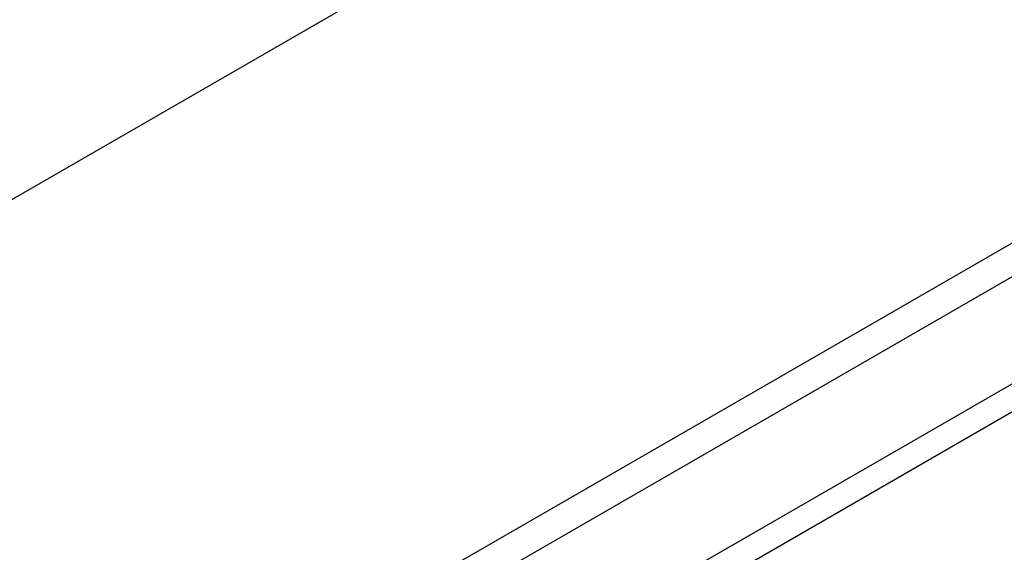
# Model space of a CAD drawing. Header units: inches. Extents: x 0 to 5655, y -2263 to 1330.
# Tile 8 of 231: x 441 to 476, y 950 to 969. Entities that reach past the tile are written whole.
import ezdxf

# ---------------------------------------------------------------- set-up
doc = ezdxf.new("R2010")
doc.units = ezdxf.units.IN
doc.header["$MEASUREMENT"] = 0

msp = doc.modelspace()

# ---------------------------------------------------------------- linework, layer by layer
at = {"color": 7, "linetype": 'Continuous', "lineweight": 25}
for p, q in [((413.885, 946.977), (668.443, 1093.894)), ((413.885, 923.294), (668.443, 1070.211)), ((419.188, 927.58), (663.14, 1068.375)), ((611.875, 1033.684), (417.42, 921.455)), ((612.759, 1033.174), (418.304, 920.945))]:
    msp.add_line(p, q, dxfattribs=at)

doc.saveas('drawing.dxf')
